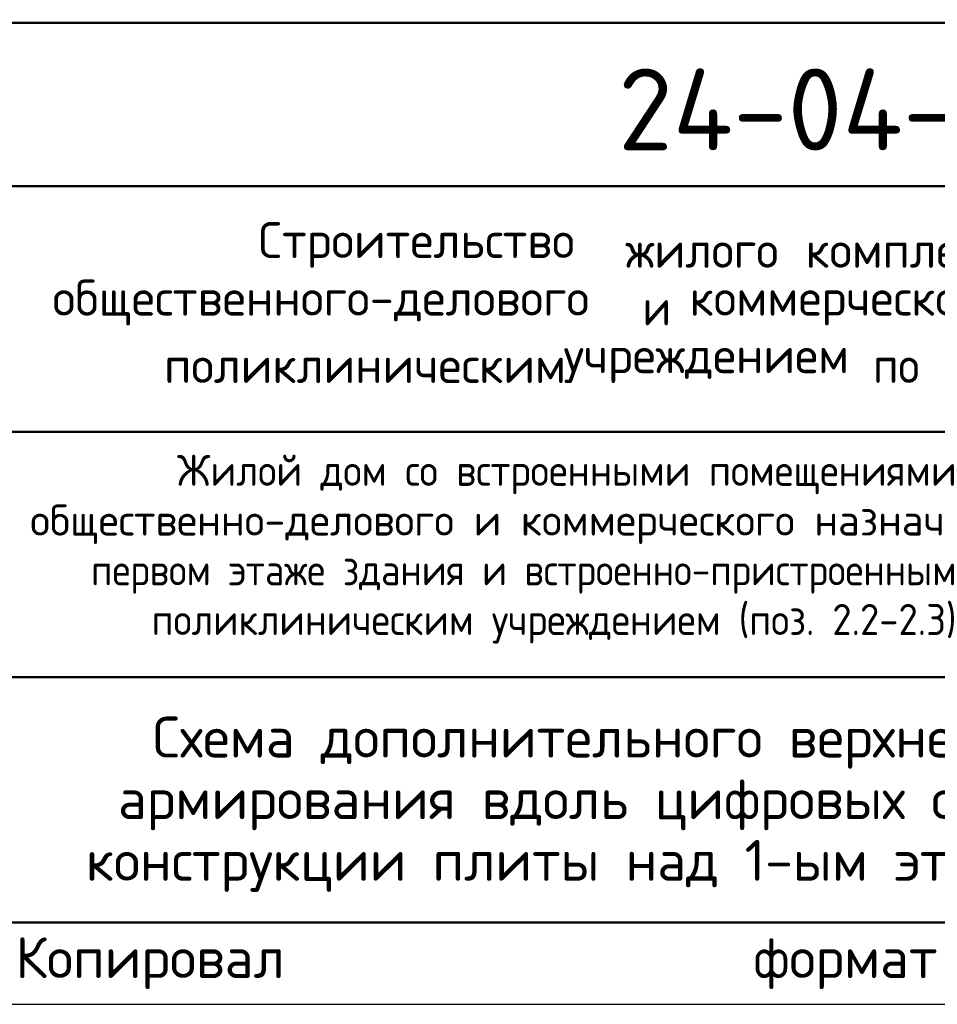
# Model space of a CAD drawing. Header units: millimetres. Extents: x 0 to 50400, y 0 to 35640.
# Tile 8 of 17: x 35493 to 42224, y 0 to 7222. Entities that reach past the tile are written whole.
import ezdxf

# ---------------------------------------------------------------- set-up
doc = ezdxf.new("R2010")
doc.units = ezdxf.units.MM
doc.layers.add('Standard', color=7, linetype='Continuous', lineweight=25)
doc.styles.add('ISOCPEUR', font='txt')

msp = doc.modelspace()

# ---------------------------------------------------------------- linework, layer by layer
at = {"layer": 'Standard', "color": 7, "linetype": 'Continuous', "lineweight": 50, "transparency": 33554687}
for p, q in [((27600, 7200), (49800, 7200)), ((35400, 6000), (49800, 6000)), ((35400, 4200), (49800, 4200)), ((35400, 2400), (49800, 2400))]:
    msp.add_line(p, q, dxfattribs=at)
at = {"layer": 'Standard', "color": 7, "linetype": 'Continuous', "lineweight": 25, "transparency": 33554687}
msp.add_line((27600, 600), (49800, 600), dxfattribs=at)
msp.add_line((27600, 600), (49800, 600), dxfattribs=at)
msp.add_line((27600, 600), (49800, 600), dxfattribs=at)
msp.add_lwpolyline([(0, 0), (50400, 0), (50400, 35640), (0, 35640), (0, 0)], close=True, dxfattribs=at)
at = {"layer": 'Standard', "color": 7, "linetype": 'Continuous', "lineweight": 50, "transparency": 33554687}
msp.add_lwpolyline([(2400, 35040), (49800, 35040), (49800, 600), (2400, 600), (2400, 35040)], close=True, dxfattribs=at)

# ---------------------------------------------------------------- texts
at = {"layer": 'Standard', "color": 7, "linetype": 'Continuous', "lineweight": 50, "transparency": 33554687, "insert": (39882.1, 6261.8), "char_height": 600, "width": 6049.905, "attachment_point": 7, "style": 'ISOCPEUR'}
msp.add_mtext('\\W0.98;24-04-КЖ.2-5.2', dxfattribs=at)
at = {"layer": 'Standard', "color": 7, "linetype": 'Continuous', "lineweight": 25, "transparency": 33554687, "char_height": 264, "attachment_point": 7, "style": 'ISOCPEUR'}
for s, insert, width in [('\\W0.98;Строительство ', (37244.6, 5402), 2820.834), ('\\W0.96;жилого ', (39937.4, 5402), 1446.12), ('\\W0.97;комплекса ', (41257.4, 5402), 1975.295), ('\\W0.99;общественного-делового ', (35733.3, 4979.6), 4457.19), ('\\W0.87;и ', (40062.9, 4979.6), 457.48), ('\\W0.98;коммерческого ', (40406.1, 4979.6), 2714.914), ('\\W0.98;поликлиническим ', (36551.7, 4557.2), 3058.058), ('\\W0.98;учреждением ', (39482.1, 4557.2), 2397.896), ('\\W0.91;по ', (41752.5, 4557.2), 647.689)]:
    msp.add_mtext(s, dxfattribs=dict(at, insert=insert, width=width))
at = {"layer": 'Standard', "color": 7, "linetype": 'Continuous', "lineweight": 18, "transparency": 33554687, "char_height": 228, "attachment_point": 7, "style": 'ISOCPEUR'}
for s, insert, width in [('\\W0.99;Жилой дом со встроенными помещениями', (36647.4, 3740.8), 6015.254), ('\\W0.99;общественно-делового и коммерческого назначения на', (35570.1, 3376), 8168.165), ('\\W0.99;первом этаже здания и встроенно-пристроенным', (36014.7, 3011.2), 7279.773), ('\\W0.99;поликлиническим учреждением (поз. 2.2-2.3)', (36459.3, 2646.4), 6390.302)]:
    msp.add_mtext(s, dxfattribs=dict(at, insert=insert, width=width))
at = {"layer": 'Standard', "color": 7, "linetype": 'Continuous', "lineweight": 25, "transparency": 33554687, "insert": (39600, 2110), "char_height": 300, "width": 7280.25, "attachment_point": 2, "line_spacing_factor": 0.903614}
msp.add_mtext('\\A1;{\\fISOCPEUR|i0|b0;\\H300.000000;\\W1.000000;\\C7;Схема дополнительного верхнего}\\P{\\fISOCPEUR|i0|b0;\\H300.000000;\\W1.000000;\\C7;армирования вдоль цифровых осей}\\P{\\fISOCPEUR|i0|b0;\\H300.000000;\\W1.000000;\\C7;конструкции плиты над 1-ым этажом}\\P', dxfattribs=at)
at = {"layer": 'Standard', "color": 8, "linetype": 'Continuous', "lineweight": 13, "transparency": 33554687, "insert": (49800, 297.3), "char_height": 300, "width": 14099.358, "attachment_point": 6, "style": 'ISOCPEUR'}
msp.add_mtext('\\A1;{\\fISOCPEUR|i0|b0;\\H300.000000;\\W1.000000;\\C8;Копировал                  формат - А3                      Allplan 2024}\\P', dxfattribs=at)

doc.saveas('drawing.dxf')
